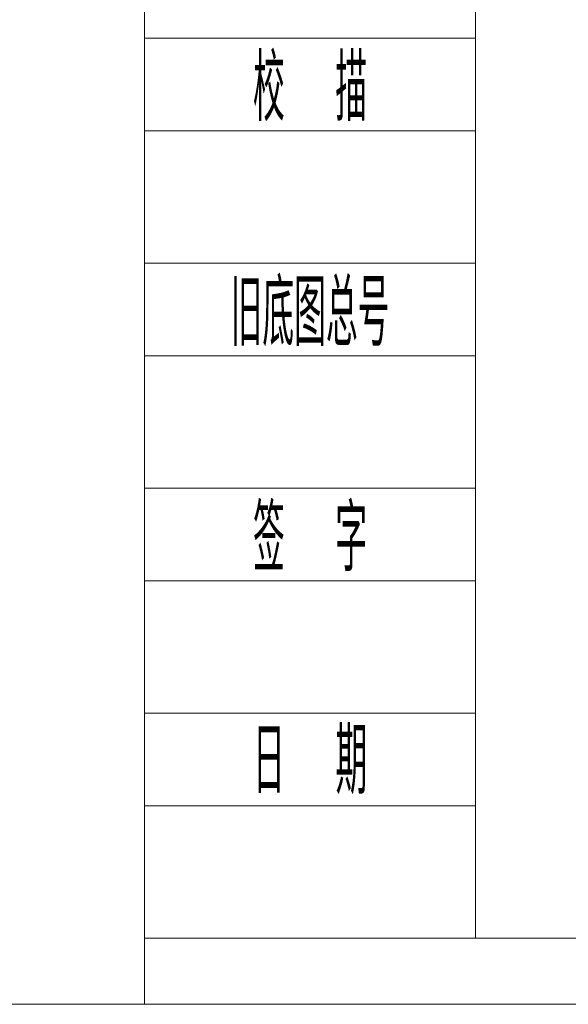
# Model space of a CAD drawing. Header units: millimetres. Extents: x 35469 to 44263, y -24881 to -16268.
# Tile 144 of 231: x 43650 to 43733, y -24881 to -24732. Entities that reach past the tile are written whole.
import ezdxf
from ezdxf.enums import TextEntityAlignment as Align

# ---------------------------------------------------------------- set-up
doc = ezdxf.new("R2010")
doc.units = ezdxf.units.MM
doc.header["$LTSCALE"] = 0.3175
for name, color, linetype, lineweight in [('1轮廓实线层', 7, 'Continuous', 18), ('2细线层', 4, 'Continuous', 13), ('6文字层', 3, 'Continuous', 13), ('图框层', 7, 'Continuous', 18)]:
    doc.layers.add(name, color=color, linetype=linetype, lineweight=lineweight)
doc.styles.add('PC_TEXTSTYLE', font='ISOCP.SHX', dxfattribs={"width": 0.707, "bigfont": 'GBCBIG.SHX'})

# ---------------------------------------------------------------- blocks, each defined once
blk = doc.blocks.new('ZwmFrameMain_2_A4^_^无分区图框^_^landscape')
at = {"layer": '2细线层'}
for p in [(272, 205), (-25, -5)]:
    blk.add_line(p, (272, -5), dxfattribs=at)
blk = doc.blocks.new('ZwmFrameMain_3_A4^_^无分区图框^_^landscape')
at = {"layer": '1轮廓实线层'}
for q in [(0, 200), (267, 0)]:
    blk.add_line((0, 0), q, dxfattribs=at)
at = {"layer": '2细线层'}
for q in [(-25, 205), (272, -5)]:
    blk.add_line((-25, -5), q, dxfattribs=at)
blk = doc.blocks.new('ZwmFrameMain_3_附加栏')
at = {"layer": '2细线层'}
for p, q in [((-25, 68), (0, 68)), ((-25, 61), (0, 61)), ((-25, 51), (0, 51)), ((-25, 44), (0, 44)), ((-25, 34), (0, 34)), ((-25, 27), (0, 27)), ((-25, 17), (0, 17)), ((-25, 10), (0, 10)), ((-25, 0), (0, 0))]:
    blk.add_line(p, q, dxfattribs=at)
at = {"layer": '6文字层', "color": 3, "style": 'PC_TEXTSTYLE', "width": 0.667}
for s, p in [('校  描', (-12.5, 64.5)), ('旧底图总号', (-12.5, 47.5)), ('签  字', (-12.5, 30.5)), ('日  期', (-12.494, 13.6))]:
    blk.add_text(s, height=5, dxfattribs=at).set_placement(p, align=Align.MIDDLE)
at = {"layer": '6文字层', "style": 'PC_TEXTSTYLE'}
for tag, width, p, p2 in [('借通用件登记', 0.671328, (-23.445, 86.356), (-1.254, 86.356)), ('描图', 2.120922, (-23.445, 69.36), (-1.254, 69.36)), ('校图', 2.149976, (-23.749, 52.06), (-1.254, 52.06)), ('旧底图总号', 0.761452, (-22.837, 35.67), (-1.862, 35.67)), ('签字', 2.026939, (-23.141, 18.37), (-1.558, 18.37)), ('日期', 1.89999, (-22.837, 1.374), (-2.166, 1.374))]:
    blk.add_attdef(tag, text='', height=5, dxfattribs=dict(at, width=width)).set_placement(p, p2, align=Align.FIT)

msp = doc.modelspace()

# ---------------------------------------------------------------- block references
at = {"layer": '图框层'}
for name, p, xscale, yscale, zscale in [('ZwmFrameMain_2_A4^_^无分区图框^_^landscape', (41765.038, -24845.793), 7, 7, 7), ('ZwmFrameMain_3_A4^_^无分区图框^_^landscape', (43719.038, -24870.793), 2, 2, 2), ('ZwmFrameMain_3_附加栏', (43719.038, -24870.793), 2, 2, 2)]:
    msp.add_blockref(name, p, dxfattribs=dict(at, xscale=xscale, yscale=yscale, zscale=zscale))

doc.saveas('drawing.dxf')
